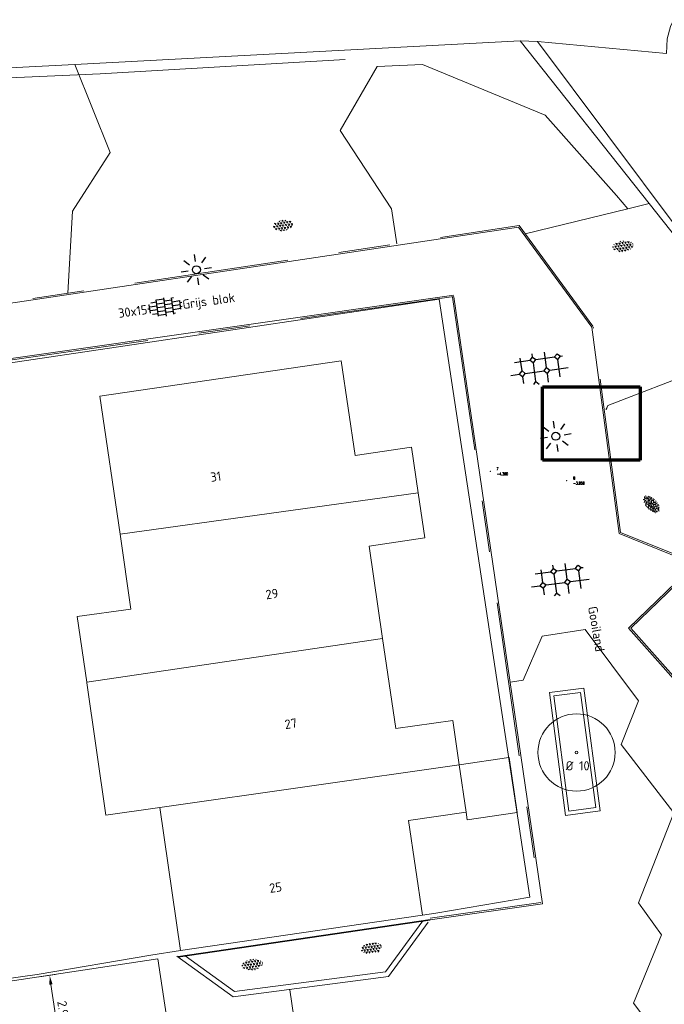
# Model space of a CAD drawing. Header units: metres. Extents: x 102746 to 103541, y 468531 to 469408.
# Tile 68 of 87: x 103062 to 103087, y 469107 to 469145. Entities that reach past the tile are written whole.
import ezdxf
from ezdxf.enums import TextEntityAlignment as Align

# ---------------------------------------------------------------- set-up
doc = ezdxf.new("R2010")
doc.units = ezdxf.units.M
doc.linetypes.add('VH-OPSLUITBAND_60X200', pattern=[12, 6, -2, 2, -2])
doc.linetypes.add('VH-TROTTOIRBAND_130-150', pattern=[15, 5, -2, 2, -2, 2, -2])
doc.layers.get('0').update_dxf_attribs({"lineweight": 25})
for name, color, linetype, lineweight in [('B-RO-GR-BOOM-G', 90, 'Continuous', 13), ('B-RO-GR-BOOM_BOOM_10 CM-S', 90, 'Continuous', 25), ('B-RO-GR-GRAS-S', 60, 'Continuous', 25), ('B-RO-GR-SIERPLANTSOEN-S', 90, 'Continuous', 25), ('B-RO-IE-MEUBILAIR_WEGMEUBILAIR-S', 7, 'Continuous', 25), ('B-RO-OB-BESCHOEIING-G', 7, 'OB-BESCHOEIING', 18), ('B-RO-OG-BEBOUWING-G', 7, 'Continuous', 35), ('B-RO-OG-BGT-G', 253, 'Continuous', 13), ('B-RO-VH-KANTOPSLUITING_ACHTERKANTBAND-G', 253, 'Continuous', 18), ('B-RO-VH-KANTOPSLUITING_OPSLUITBAND_60X200-G', 150, 'VH-OPSLUITBAND_60X200', 18), ('B-RO-VH-KANTOPSLUITING_TROTTOIRBAND_130 150-G', 84, 'VH-TROTTOIRBAND_130-150', 18), ('B-RO-VH-VERHARDING-G', 252, 'Continuous', 18), ('B-RO-VH-VERHARDING_BETON-G', 252, 'Continuous', 18), ('B-RO-VH-VERHARDING_SIERBESTRATING-S', 252, 'Continuous', 25), ('B-RO-VH-VERHARDING_TEGEL_BETON-S', 252, 'Continuous', 25), ('CALQUE_PTTOPO_ALT', 7, 'Continuous', 0), ('CALQUE_PTTOPO_MAT', 7, 'Continuous', 0), ('PTTOPO', 7, 'Continuous', 0), ('X-XX-AL-M', 7, 'Continuous', 18), ('X-XX-AL-T18', 7, 'Continuous', 18), ('X-XX-AL-VERWIJZING_LAYOUT-G', 220, 'Continuous', 70)]:
    doc.layers.add(name, color=color, linetype=linetype, lineweight=lineweight)
doc.styles.add('NLCS-ISO', font='txt')
doc.styles.add('NLCS-ISO-M200-T18', font='txt', dxfattribs={"height": 0.36})
doc.styles.add('Style-STANDARD', font='STANDARD.shx')
doc.linetypes.add('OB-BESCHOEIING', pattern='A,30,-5,[1,NLCS.shx,S=1,R=0,X=0,Y=0],-5', length=40)
doc.dimstyles.new('NLCS-M200-T18-PIJL_L2_H1', dxfattribs={"dimscale": 0.2, "dimtxt": 2.5, "dimasz": 1.8, "dimexe": 2, "dimexo": 2, "dimgap": 0.7, "dimtad": 1, "dimzin": 0, "dimdsep": 46, "dimtxsty": 'NLCS-ISO-M200-T18', "dimcen": 0, "dimdle": 2, "dimclrd": 256, "dimclre": 256, "dimclrt": 256, "dimadec": 1, "dimazin": 0, "dimtfac": 1, "dimtdec": 3, "dimtofl": 0, "dimtmove": 0, "dimatfit": 3, "dimfxl": 2, "dimfxlon": 1, "dimtfillclr": 256, "dimtolj": 1, "dimtzin": 0, "dimlwd": -1, "dimlwe": -1, "dimarcsym": 0})
picture_1 = doc.add_image_def('image1.jpg', size_in_pixel=(640, 481))

# ---------------------------------------------------------------- blocks, each defined once
blk = doc.blocks.new('B-SIE-WEG_LICHTMAST_SPOT-SO')
for p, q in [((-2.121320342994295, 2.121320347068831), (-1.148881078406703, 1.148881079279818)), ((-8.731149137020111e-10, 1.624763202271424), (-2.91038304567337e-10, 3.000000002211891)), ((1.148881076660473, 1.148881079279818), (2.121320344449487, 2.121320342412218)), ((-3.000000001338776, 4.656612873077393e-09), (-1.624763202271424, 2.328306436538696e-09)), ((-2.121320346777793, -2.121320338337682), (-1.148881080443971, -1.148881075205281)), ((-3.783497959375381e-09, -2.999999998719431), (-2.91038304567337e-09, -1.624763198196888)), ((1.148881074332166, -1.148881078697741), (2.12132034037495, -2.121320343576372)), ((1.624763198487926, -1.746229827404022e-09), (2.99999999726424, -1.164153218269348e-09))]:
    blk.add_line(p, q)
blk.add_circle((0, 0), 0.7698654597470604)
at = {"style": 'NLCS-ISO'}
blk.add_attdef('TYPE', text='', height=1.8, dxfattribs=at).set_placement((-2.91038304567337e-10, 3.000000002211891), align=Align.BOTTOM_CENTER)
blk = doc.blocks.new('SVH-TEGEL_300X150_DUN_HALFST_KL-SO')
for p, q in [((-3, 5.551115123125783e-16), (-3.39489953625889, 4.089693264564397e-16)), ((-3, 0.7500000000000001), (-3.08021532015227, 0.7500000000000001)), ((-3, -0.8349495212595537), (-3, 0.8349495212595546)), ((-1.500000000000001, 0.3750000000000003), (-3.000000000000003, 0.3750000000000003)), ((-1.500000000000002, 1.125), (-2.634521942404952, 1.125)), ((-1.5, -1.600165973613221), (-1.5, 1.600165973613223)), ((-1.110223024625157e-15, 1.5), (-1.500000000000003, 1.5)), ((0, 0.7499999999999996), (-1.500000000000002, 0.7499999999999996)), ((0, 0), (-1.500000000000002, 0)), ((0, -1.78372119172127), (0, 1.78372119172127)), ((1.499999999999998, 1.124999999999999), (-2.220446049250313e-15, 1.125)), ((1.499999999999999, 0.3749999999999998), (-2.220446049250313e-15, 0.3749999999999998)), ((1.499999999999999, -1.600165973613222), (1.5, 1.600165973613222)), ((1.837083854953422, 1.5), (1.499999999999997, 1.5)), ((2.999999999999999, 0.7499999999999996), (1.499999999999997, 0.7499999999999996)), ((3, -0.8349495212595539), (3, 0.8349495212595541)), ((3.319026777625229, 0.3749999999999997), (2.999999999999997, 0.3749999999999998)), ((-3, -0.7499999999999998), (-3.08021532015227, -0.7499999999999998)), ((-1.500000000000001, -0.3749999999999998), (-3.000000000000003, -0.3749999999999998)), ((-1.5, -1.125), (-2.63452194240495, -1.125)), ((0, -0.7500000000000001), (-1.500000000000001, -0.7500000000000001)), ((0, -1.5), (-1.500000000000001, -1.5)), ((1.499999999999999, -0.3750000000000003), (-2.220446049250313e-15, -0.3749999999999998)), ((1.499999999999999, -1.125), (-3.33066907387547e-15, -1.125)), ((2.999999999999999, -5.551115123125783e-16), (1.499999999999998, -5.551115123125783e-16)), ((2.999999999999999, -0.7500000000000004), (1.499999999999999, -0.7500000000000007)), ((1.83708385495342, -1.5), (1.499999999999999, -1.5)), ((3.319026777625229, -0.3750000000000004), (2.999999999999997, -0.3750000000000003))]:
    blk.add_line(p, q)
at = {"style": 'NLCS-ISO'}
blk.add_attdef('FORMAAT', text='', height=1.8, dxfattribs=at).set_placement((-3.49489953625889, 3.323979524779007e-16), align=Align.MIDDLE_RIGHT)
blk.add_attdef('KLEUR', text='', height=1.8, dxfattribs=at).set_placement((3.419026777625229, -1.24425387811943e-15), align=Align.MIDDLE_LEFT)
at = {"style": 'NLCS-ISO', "flags": 1}
blk.add_attdef('FUNCTIE', text='', height=1.8, dxfattribs=at).set_placement((0.1159930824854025, -3.584775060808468), align=Align.MIDDLE_CENTER)
blk = doc.blocks.new('*D249')
at = {"layer": 'Defpoints', "color": 0, "transparency": 16777216}
for p in [(103067.6633779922, 469108.5556923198, -3.90340155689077), (103068.105863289, 469105.639066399, -3.90340155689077), (103063.9027549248, 469105.0014070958)]:
    blk.add_point(p, dxfattribs=at)
at = {"layer": 'X-XX-AL-M', "transparency": 16777216}
for p, q in [((103063.6706602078, 469107.9499516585), (103063.0647949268, 469107.8580350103)), ((103063.5142678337, 469107.5621057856), (103063.8487567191, 469105.3573343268)), ((103064.1131455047, 469105.0333257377), (103063.5072802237, 469104.9414090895))]:
    blk.add_line(p, q, dxfattribs=at)
for points in [[(103063.5735890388, 469107.5711054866), (103063.4549466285, 469107.5531060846), (103063.460269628, 469107.9180330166)], [(103063.9080779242, 469105.3663340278), (103063.7894355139, 469105.3483346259), (103063.9027549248, 469105.0014070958)]]:
    blk.add_solid(points, dxfattribs=at)
at = {"layer": 'X-XX-AL-M', "transparency": 16777216, "insert": (103063.9978920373, 469106.5077184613), "char_height": 0.36, "attachment_point": 5, "rotation": 278.6266377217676, "style": 'NLCS-ISO-M200-T18'}
blk.add_mtext('\\A1;2.95', dxfattribs=at)
blk = doc.blocks.new('SGR-BOOM 10')
at = {"layer": 'B-RO-GR-BOOM-G'}
for radius in [1.5, 0.05]:
    blk.add_circle((0.0006134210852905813, -0.0002409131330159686), radius, dxfattribs=at)
at = {"layer": 'X-XX-AL-T18', "insert": (-0.4167809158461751, -0.3367894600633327), "char_height": 0.36, "attachment_point": 1, "style": 'NLCS-ISO-M200-T18'}
blk.add_mtext_dynamic_manual_height_columns('%%C 10', width=1.833884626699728, gutter_width=1.8, heights=[0], dxfattribs=at)
blk = doc.blocks.new('SGR-SIERPLANTSOEN-SO')
at = {"ltscale": 0.1}
h = blk.add_hatch(dxfattribs=at)
h.set_pattern_fill('GR-SIERPLANTSOEN', color=256, scale=0.1, style=0, pattern_type=2)
h.set_pattern_definition([(30, (-2.066961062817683, -1.090504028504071), (0.2886752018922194, 0.4999998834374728), [0.2, -0.8]), (90, (-1.980358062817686, -1.140504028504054), (-0.288675, 0.5), [0.2, -0.8]), (150, (-1.893755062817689, -1.090504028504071), (-0.5773502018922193, 1.165625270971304e-07), [0.2, -0.8])])
edge = h.paths.add_edge_path()
edge.add_ellipse((0, 0), major_axis=(1.980358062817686, 0), ratio=0.5254120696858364, start_angle=0, end_angle=360, ccw=False)
at = {"ltscale": 0.1, "style": 'NLCS-ISO'}
blk.add_attdef('TYPE', text='', height=0.5, dxfattribs=at).set_placement((3.470943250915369, -0.01606055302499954), align=Align.MIDDLE_CENTER)
blk = doc.blocks.new('SVH-SIERBESTRATING_01-SO')
for p, q in [((-3.367013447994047, -0.07165087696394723), (-3.367013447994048, 2.423533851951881)), ((-1.532688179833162, 1.762674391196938), (-0.9670027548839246, 2.328359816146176)), ((-0.9670134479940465, 2.328349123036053), (-0.9670134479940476, 2.982760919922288)), ((-0.9670081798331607, 2.328354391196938), (-0.4013227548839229, 1.7626689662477)), ((1.432986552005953, -0.07165087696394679), (1.432986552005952, 2.961219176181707)), ((3.267322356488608, 1.762674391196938), (3.826666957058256, 2.322018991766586)), ((3.849999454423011, 2.311357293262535), (4.398687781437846, 1.762668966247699)), ((-4.615431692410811, 1.762669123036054), (-1.532713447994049, 1.762669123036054)), ((-1.532688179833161, 1.762674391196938), (-0.9670027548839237, 1.196988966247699)), ((-0.9670134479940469, -2.471650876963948), (-0.9670134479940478, 1.196969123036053)), ((-0.967008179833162, 1.196994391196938), (-0.4013227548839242, 1.762679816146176)), ((-0.4013334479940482, 1.762669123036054), (3.267286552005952, 1.762669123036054)), ((3.267322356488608, 1.762674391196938), (3.833007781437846, 1.196988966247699)), ((3.832986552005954, -2.221008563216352), (3.832986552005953, 1.196969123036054)), ((3.833002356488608, 1.196994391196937), (4.398687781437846, 1.762679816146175)), ((4.398666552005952, 1.762669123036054), (4.777956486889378, 1.762669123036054)), ((-5.66673455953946, -0.6373308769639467), (-3.932713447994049, -0.6373308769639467)), ((-3.932693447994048, -0.6373308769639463), (-3.36700802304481, -0.07164545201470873)), ((-3.932693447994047, -0.6373308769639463), (-3.36700802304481, -1.203016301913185)), ((-3.367013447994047, -0.07165087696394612), (-2.801328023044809, -0.6373363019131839)), ((-3.367013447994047, -1.203010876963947), (-2.801328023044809, -0.6373254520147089)), ((-3.367013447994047, -2.509738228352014), (-3.367013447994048, -1.203030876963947)), ((-2.801333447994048, -0.6373308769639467), (0.8672865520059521, -0.6373308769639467)), ((0.8673170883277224, -0.6373308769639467), (1.43300251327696, -0.07164545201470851)), ((0.8673170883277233, -0.6373308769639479), (1.433002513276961, -1.203016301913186)), ((1.432986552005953, -2.924530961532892), (1.432986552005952, -1.203030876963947)), ((1.432997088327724, -0.07165087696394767), (1.998682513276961, -0.6373363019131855)), ((1.432997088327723, -1.203010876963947), (1.998682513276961, -0.6373254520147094)), ((1.998666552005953, -0.6373308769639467), (5.607970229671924, -0.6373308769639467)), ((-1.453980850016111, -2.95862881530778), (-0.967002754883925, -2.471650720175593)), ((-0.9670081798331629, -2.471656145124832), (-0.4027744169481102, -3.035889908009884))]:
    blk.add_line(p, q)
at = {"style": 'NLCS-ISO'}
blk.add_attdef('FORMAAT', text='', height=1.8, dxfattribs=at).set_placement((-7.295467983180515, 0), align=Align.MIDDLE_RIGHT)
blk.add_attdef('KLEUR', text='', height=1.800000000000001, dxfattribs=at).set_placement((7.072696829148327, 0.09634766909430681), align=Align.MIDDLE_LEFT)
at = {"style": 'NLCS-ISO', "flags": 1}
blk.add_attdef('FUNCTIE', text='', height=1.8, dxfattribs=at).set_placement((0.1159930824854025, -3.584775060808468), align=Align.MIDDLE_CENTER)
blk = doc.blocks.new('SGR-GRAS_01-SO')
at = {"ltscale": 0.1}
for p, q in [((-1.963883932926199, -0.07009183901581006), (-1.976907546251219, 0.003768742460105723)), ((-1.929988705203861, 0.1884380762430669), (-1.925125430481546, 0.244025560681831)), ((-1.893339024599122, 0.2367171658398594), (-1.921057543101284, 0.2527204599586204)), ((-1.667776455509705, 0.02335000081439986), (-1.595332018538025, 0.04276142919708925)), ((-1.595790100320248, 0.240727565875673), (-1.64882310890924, 0.2937605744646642)), ((-1.530182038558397, 0.3157235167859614), (-1.59513394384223, 0.3532235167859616)), ((-1.448094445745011, 0.6444293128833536), (-1.520538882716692, 0.6638407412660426)), ((-1.516706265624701, 0.1869036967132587), (-1.441706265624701, 0.1869036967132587)), ((-1.468505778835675, 0.5757413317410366), (-1.481529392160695, 0.6496019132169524)), ((-1.358436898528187, 0.2062951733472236), (-1.430881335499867, 0.2257066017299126)), ((-1.426759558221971, 0.4761588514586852), (-1.354315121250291, 0.4955702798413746)), ((-1.420534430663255, 0.1307330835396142), (-1.355582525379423, 0.1682330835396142)), ((-1.36865807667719, 0.009476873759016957), (-1.38168169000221, 0.08333745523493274)), ((-1.375079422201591, 0.1056770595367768), (-1.3220464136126, 0.1587100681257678)), ((-1.334450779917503, 0.1112397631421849), (-1.327914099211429, 0.1859543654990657)), ((-1.301832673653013, 0.7612362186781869), (-1.32375157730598, 0.7738911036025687)), ((-1.2843362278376, 0.6840517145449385), (-1.277799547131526, 0.7587663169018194)), ((-1.1670250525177, 0.394729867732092), (-1.231976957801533, 0.4322298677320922)), ((-1.171526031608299, 0.2407275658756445), (-1.22455904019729, 0.2937605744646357)), ((-1.153848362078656, 0.6473139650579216), (-1.206881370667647, 0.7003469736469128)), ((-1.112369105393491, 0.1721709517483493), (-1.039924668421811, 0.1915823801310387)), ((-1.032217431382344, 0.02822351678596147), (-1.097169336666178, 0.06572351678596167)), ((-0.9386756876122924, 0.8402425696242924), (-1.003627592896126, 0.8777425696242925)), ((-0.9684930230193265, 0.5122634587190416), (-0.9154600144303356, 0.5652964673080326)), ((-0.8926870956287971, 0.4956083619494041), (-0.9651315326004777, 0.5150197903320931)), ((-0.9417062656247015, 0.1869036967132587), (-0.8667062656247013, 0.1869036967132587)), ((-0.9225698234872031, 0.4182330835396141), (-0.8576179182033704, 0.4557330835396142)), ((-0.8917062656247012, 0.8119036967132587), (-0.8167062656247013, 0.8119036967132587)), ((-0.8732799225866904, 0.6553100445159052), (-0.8863035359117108, 0.7291706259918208)), ((-0.8030295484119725, 0.05747422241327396), (-0.8754739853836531, 0.07688565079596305)), ((-0.8713522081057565, 0.6249798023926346), (-0.7989077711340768, 0.644391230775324)), ((-0.8038680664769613, 0.4737362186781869), (-0.8688199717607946, 0.5112362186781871)), ((-0.7472619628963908, 0.2407275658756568), (-0.800294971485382, 0.293760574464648)), ((-0.7734322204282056, 0.0890455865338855), (-0.786455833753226, 0.1629061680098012)), ((-0.7295842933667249, 0.6473139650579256), (-0.7826173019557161, 0.7003469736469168)), ((-0.738912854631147, 0.03404145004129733), (-0.7323761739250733, 0.1087560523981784)), ((-0.6690604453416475, 0.107229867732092), (-0.734012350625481, 0.1447298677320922)), ((-0.6887983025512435, 0.606853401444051), (-0.6822616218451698, 0.6815680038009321)), ((-0.5755187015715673, 0.9192489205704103), (-0.6404706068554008, 0.9567489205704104)), ((-0.5619066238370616, 0.9188498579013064), (-0.5088736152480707, 0.9718828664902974)), ((-0.5569617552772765, 0.3209919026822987), (-0.4845173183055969, 0.3404033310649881)), ((-0.4407110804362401, 0.5527425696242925), (-0.5056629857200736, 0.5902425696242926)), ((-0.4269372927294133, 0.7849215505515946), (-0.4993817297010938, 0.8043329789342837)), ((-0.4246052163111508, 0.7057330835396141), (-0.3596533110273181, 0.743233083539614)), ((-0.3372797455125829, 0.3467874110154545), (-0.4097241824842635, 0.3661988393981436)), ((-0.3229978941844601, 0.2407275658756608), (-0.3760309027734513, 0.293760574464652)), ((-0.305903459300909, 0.186236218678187), (-0.3708553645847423, 0.2237362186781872)), ((-0.3667062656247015, 0.1869036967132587), (-0.2917062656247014, 0.1869036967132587)), ((-0.305320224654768, 0.6473139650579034), (-0.3583532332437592, 0.7003469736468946)), ((-0.3167062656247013, 0.8119036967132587), (-0.2417062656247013, 0.8119036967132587)), ((-0.3159448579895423, 0.773800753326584), (-0.2435004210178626, 0.7932121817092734)), ((-0.278054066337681, 0.7348787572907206), (-0.2910776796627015, 0.8087393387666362)), ((-0.2123617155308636, 0.998255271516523), (-0.2688534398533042, 1.03087078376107)), ((-0.2425713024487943, 0.01700400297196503), (-0.1701268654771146, 0.03641543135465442)), ((-0.1782063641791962, 0.1686142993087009), (-0.1912299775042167, 0.2424748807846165)), ((-0.1433749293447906, -0.04315686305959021), (-0.1368382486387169, 0.03155773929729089)), ((-0.07755409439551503, 0.6317489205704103), (-0.1425059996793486, 0.6692489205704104)), ((-0.09326037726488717, 0.5296550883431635), (-0.08672369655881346, 0.6043696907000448)), ((-0.08460954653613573, 0.1587100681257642), (-0.03157653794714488, 0.2117430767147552)), ((-0.06880394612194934, 0.1894672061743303), (-0.003852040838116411, 0.2269672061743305)), ((0.05725352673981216, 0.2652425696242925), (-0.007698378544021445, 0.3027425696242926)), ((-0.001554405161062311, 0.4698128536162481), (0.07089003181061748, 0.4892242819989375)), ((0.1012661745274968, 0.2407275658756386), (0.04823316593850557, 0.2937605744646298)), ((0.128470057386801, 0.6361005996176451), (0.05602562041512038, 0.6555120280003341)), ((0.1189438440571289, 0.6473139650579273), (0.06591083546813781, 0.7003469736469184)), ((0.07335939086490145, 0.9932330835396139), (0.1383112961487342, 1.030733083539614)), ((0.2181276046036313, 0.1979664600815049), (0.1456831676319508, 0.217377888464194)), ((0.2082937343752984, 0.1869036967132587), (0.2832937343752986, 0.1869036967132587)), ((0.2856028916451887, 0.7107552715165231), (0.2206509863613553, 0.7482552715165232)), ((0.2394624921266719, 0.9226217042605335), (0.3119069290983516, 0.9420331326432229)), ((0.2582937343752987, 0.8119036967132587), (0.3332937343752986, 0.8119036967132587)), ((0.3171717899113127, 0.8144474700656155), (0.3041481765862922, 0.888308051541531)), ((0.3128360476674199, 0.1658249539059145), (0.3852804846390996, 0.1852363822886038)), ((0.3219768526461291, 0.565296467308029), (0.37500986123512, 0.61832947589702)), ((0.4204105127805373, 0.3442489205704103), (0.3554586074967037, 0.3817489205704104)), ((0.4170194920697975, 0.2481830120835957), (0.403995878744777, 0.3220435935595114)), ((0.4291606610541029, 0.4769672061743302), (0.4941125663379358, 0.5144672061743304)), ((0.5255302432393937, 0.2407275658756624), (0.4724972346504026, 0.2937605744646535)), ((0.5432079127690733, 0.6473139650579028), (0.4901749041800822, 0.700346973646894)), ((0.5552181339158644, -0.02225743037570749), (0.4902662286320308, 0.01524256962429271)), ((0.5022775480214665, 0.4524567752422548), (0.5088142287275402, 0.5271713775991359)), ((0.5942198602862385, 0.9254137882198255), (0.521775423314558, 0.9448252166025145)), ((0.5538529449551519, 0.6186338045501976), (0.6262973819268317, 0.638045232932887)), ((0.6487598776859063, 0.7897616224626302), (0.5838079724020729, 0.8272616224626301)), ((0.6838774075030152, 0.4872796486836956), (0.6114329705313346, 0.5066910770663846)), ((0.7735349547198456, 0.04914550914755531), (0.701090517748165, 0.06855693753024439)), ((0.7835674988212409, 0.4232552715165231), (0.7186155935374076, 0.4607552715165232)), ((0.7832937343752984, 0.1869036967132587), (0.8582937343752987, 0.1869036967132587)), ((0.8332937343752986, 0.8119036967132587), (0.9082937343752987, 0.8119036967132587)), ((0.9183751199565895, 0.05674892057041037), (0.853423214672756, 0.09424892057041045)), ((0.8682433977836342, 0.3146459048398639), (0.9406878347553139, 0.3340573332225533)), ((0.9497943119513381, 0.240727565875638), (0.896761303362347, 0.2937605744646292)), ((0.9123976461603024, 0.8940161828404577), (0.9069385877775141, 0.9249760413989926)), ((0.9674719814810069, 0.6473139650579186), (0.9144389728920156, 0.7003469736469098)), ((0.9271252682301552, 0.7644672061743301), (0.992077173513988, 0.8019672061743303)), ((1.011916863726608, 0.8687679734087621), (0.946964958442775, 0.9062679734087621)), ((1.012245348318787, 0.3277517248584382), (0.9992217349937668, 0.4016123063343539)), ((1.149627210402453, 0.7765928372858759), (1.077182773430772, 0.796004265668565)), ((1.146724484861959, 0.5022616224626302), (1.081772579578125, 0.5397616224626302)), ((1.097815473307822, 0.3752584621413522), (1.104352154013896, 0.4499730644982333)), ((1.109260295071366, 0.767454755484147), (1.181704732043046, 0.7868661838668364)), ((1.239284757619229, 0.338458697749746), (1.166840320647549, 0.357870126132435)), ((1.18263385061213, 0.01065800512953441), (1.255078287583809, 0.0300694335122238)), ((1.205860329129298, 0.2117430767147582), (1.258893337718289, 0.2647760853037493)), ((1.281532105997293, 0.1357552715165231), (1.21658020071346, 0.1732552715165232)), ((1.282926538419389, 0.2482013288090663), (1.347878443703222, 0.2857013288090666)), ((1.374058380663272, 0.2407275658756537), (1.32102537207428, 0.2937605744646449)), ((1.391736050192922, 0.6473139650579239), (1.338703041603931, 0.7003469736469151)), ((1.358293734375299, 0.1869036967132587), (1.433293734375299, 0.1869036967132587)), ((1.423650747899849, 0.4634668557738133), (1.496095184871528, 0.4828782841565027)), ((1.509881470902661, 0.5812679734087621), (1.444929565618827, 0.6187679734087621)), ((1.644689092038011, 0.2147616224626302), (1.579737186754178, 0.2522616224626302)), ((1.607471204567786, 0.4073204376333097), (1.594447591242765, 0.4811810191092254)), ((1.693353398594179, 0.2980601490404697), (1.699890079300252, 0.3727747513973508)), ((1.794692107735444, 0.1896377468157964), (1.722247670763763, 0.2090491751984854)), ((1.738041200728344, 0.1594789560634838), (1.810485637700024, 0.1788903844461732)), ((1.798322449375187, 0.240727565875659), (1.745289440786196, 0.2937605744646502)), ((1.933293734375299, 0.1869036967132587), (1.948146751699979, 0.1869036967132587)), ((-1.918499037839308, -0.1567669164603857), (-1.853547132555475, -0.1192669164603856)), ((-1.824186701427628, -0.08301801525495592), (-1.896631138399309, -0.06360658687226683)), ((-1.758531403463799, -0.1297891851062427), (-1.823483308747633, -0.0922891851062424)), ((-1.781665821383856, -0.300909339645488), (-1.728632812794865, -0.247876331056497)), ((-1.623723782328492, -0.4962955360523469), (-1.688675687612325, -0.4587955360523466)), ((-1.631145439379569, -0.572445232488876), (-1.68417844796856, -0.5194122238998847)), ((-1.613467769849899, -0.1658588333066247), (-1.666500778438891, -0.1128258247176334)), ((-1.566706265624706, -0.4380963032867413), (-1.491706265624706, -0.4380963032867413)), ((-1.535305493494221, -0.6572178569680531), (-1.497745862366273, -0.6355327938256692)), ((-1.395374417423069, -0.05078283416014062), (-1.460326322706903, -0.01328283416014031)), ((-1.384565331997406, -0.4615721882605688), (-1.378028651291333, -0.3868575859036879)), ((-1.353386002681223, -0.2806378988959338), (-1.280941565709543, -0.2612264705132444)), ((-1.268779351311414, -0.2318389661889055), (-1.341223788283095, -0.2124275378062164)), ((-1.260566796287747, -0.4172891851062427), (-1.32551870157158, -0.3797891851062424)), ((-1.268810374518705, -0.5567875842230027), (-1.281833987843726, -0.4829270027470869)), ((-1.206881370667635, -0.5724452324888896), (-1.259914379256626, -0.5194122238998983)), ((-1.179121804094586, -0.6699731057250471), (-1.251566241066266, -0.650561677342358)), ((-1.189203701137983, -0.1658588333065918), (-1.242236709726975, -0.1128258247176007)), ((-1.125759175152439, -0.7837955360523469), (-1.190711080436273, -0.7462955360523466)), ((-1.064733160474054, -0.3855327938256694), (-0.9997812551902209, -0.3480327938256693)), ((-1.038995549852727, -0.5846257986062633), (-0.9665511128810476, -0.5652143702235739)), ((-0.991706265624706, -0.4380963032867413), (-0.9167062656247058, -0.4380963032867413)), ((-0.8974098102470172, -0.3382828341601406), (-0.9623617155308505, -0.3007828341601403)), ((-0.8977823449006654, -0.6544627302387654), (-0.8447493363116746, -0.6014297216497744)), ((-0.8361067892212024, -0.9432198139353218), (-0.8533279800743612, -0.9259986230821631)), ((-0.7826173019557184, -0.5724452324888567), (-0.8356503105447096, -0.5194122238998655)), ((-0.7626021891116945, -0.7047891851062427), (-0.8275540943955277, -0.6672891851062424)), ((-0.7649396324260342, -0.1658588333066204), (-0.8179726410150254, -0.1128258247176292)), ((-0.7979786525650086, -0.1318169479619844), (-0.7255342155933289, -0.112405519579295)), ((-0.7890274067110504, -0.5387705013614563), (-0.7824907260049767, -0.4640558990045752)), ((-0.7133720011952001, -0.3806599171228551), (-0.7858164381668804, -0.361248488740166)), ((-0.7246050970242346, -0.8886136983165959), (-0.6521606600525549, -0.8692022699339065)), ((-0.7089318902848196, -0.9017986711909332), (-0.6439799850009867, -0.864298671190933)), ((-0.6237144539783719, -0.8187940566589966), (-0.6961588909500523, -0.7993826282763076)), ((-0.6735845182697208, -0.4772188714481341), (-0.6866081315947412, -0.4033582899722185)), ((-0.534252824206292, -0.2592764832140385), (-0.5992047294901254, -0.2217764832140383)), ((-0.5823747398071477, -0.9944952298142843), (-0.5867604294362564, -0.9696227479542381)), ((-0.5667685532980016, -0.09803279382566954), (-0.5018166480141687, -0.0605327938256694)), ((-0.4911959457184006, -0.2478763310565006), (-0.4381629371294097, -0.1948433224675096)), ((-0.483588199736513, -0.4358048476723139), (-0.4111437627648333, -0.4163934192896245)), ((-0.3994452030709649, -0.6257828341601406), (-0.4643971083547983, -0.5882828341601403)), ((-0.3760309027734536, -0.9790316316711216), (-0.4290639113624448, -0.9259986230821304)), ((-0.416706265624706, -0.4380963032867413), (-0.3417062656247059, -0.4380963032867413)), ((-0.3583532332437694, -0.5724452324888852), (-0.4113862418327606, -0.519412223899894)), ((-0.3406755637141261, -0.1658588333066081), (-0.3937085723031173, -0.1128258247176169)), ((-0.2646375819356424, -0.9922891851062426), (-0.3295894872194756, -0.9547891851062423)), ((-0.2476221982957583, -0.09134672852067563), (-0.3200666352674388, -0.07193530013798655)), ((-0.1710958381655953, -0.180270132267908), (-0.2360477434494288, -0.1427701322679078)), ((-0.1579646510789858, -0.5294808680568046), (-0.2304090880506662, -0.5100694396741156)), ((-0.2109672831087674, -0.6142986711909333), (-0.1460153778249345, -0.5767986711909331)), ((-0.193489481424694, -0.6159688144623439), (-0.1869528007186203, -0.5412542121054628)), ((-0.1691977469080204, -0.7397927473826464), (-0.09675330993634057, -0.720381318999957)), ((-0.06830710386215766, -0.9676150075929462), (-0.1407515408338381, -0.9482035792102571)), ((-0.03628821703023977, -0.5467764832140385), (-0.1012401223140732, -0.5092764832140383)), ((-0.07835866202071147, -0.3976501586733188), (-0.09138227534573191, -0.3237895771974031)), ((-0.01389886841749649, -1.008016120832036), (0.03913414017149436, -0.9549831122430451)), ((0.04823316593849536, -0.9790316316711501), (-0.004799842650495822, -0.925998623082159)), ((0.02148904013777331, -0.9639146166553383), (0.008465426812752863, -0.8900540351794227)), ((0.0659108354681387, -0.5724452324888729), (0.01287782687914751, -0.5194122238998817)), ((0.08358850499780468, -0.1658588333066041), (0.0305554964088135, -0.1128258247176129)), ((0.09851940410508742, -0.9132828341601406), (0.03356749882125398, -0.8757828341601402)), ((0.07181915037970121, -0.2869838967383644), (0.1442635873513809, -0.2675724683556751)), ((0.1920611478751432, -0.101263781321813), (0.1271092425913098, -0.06376378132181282)), ((0.1582937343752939, -0.4380963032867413), (0.2332937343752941, -0.4380963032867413)), ((0.1721150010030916, -1.036566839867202), (0.217637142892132, -1.024369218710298)), ((0.307785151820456, -0.2401676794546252), (0.2353407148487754, -0.2207562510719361)), ((0.326868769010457, -0.467770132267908), (0.2619168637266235, -0.4302701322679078)), ((0.2869973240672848, -0.3267986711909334), (0.3519492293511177, -0.2892986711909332)), ((0.3974426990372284, -0.6783018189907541), (0.324998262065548, -0.6588903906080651)), ((0.3862096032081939, -0.590971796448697), (0.4586540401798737, -0.5715603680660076)), ((0.3926875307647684, -0.6014297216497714), (0.4457205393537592, -0.5483967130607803)), ((0.4616763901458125, -0.8342764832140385), (0.3967244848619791, -0.7967764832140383)), ((0.4020484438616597, -0.6931671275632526), (0.4085851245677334, -0.6184525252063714)), ((0.4724972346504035, -0.9790316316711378), (0.4194642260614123, -0.9259986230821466)), ((0.4901749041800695, -0.5724452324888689), (0.4371418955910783, -0.5194122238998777)), ((0.4521629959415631, -0.1203551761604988), (0.4586996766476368, -0.04564057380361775)), ((0.5078525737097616, -0.1658588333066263), (0.4548195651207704, -0.1128258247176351)), ((0.5168671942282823, -0.3180814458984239), (0.5038435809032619, -0.2442208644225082)), ((0.6167148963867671, -0.8843459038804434), (0.6036912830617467, -0.8104853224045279)), ((0.6900257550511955, -0.388763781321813), (0.6250738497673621, -0.3512637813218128)), ((0.6272265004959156, -0.138162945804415), (0.6996709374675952, -0.1187515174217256)), ((0.6427985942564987, -0.8430645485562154), (0.7077504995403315, -0.8055645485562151)), ((0.7006000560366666, -0.8949596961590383), (0.7730444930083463, -0.875548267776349)), ((0.7332937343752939, -0.4380963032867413), (0.8082937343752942, -0.4380963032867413)), ((0.8248333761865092, -0.755270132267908), (0.7598814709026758, -0.7177701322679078)), ((0.7849619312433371, -0.03929867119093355), (0.84991383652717, -0.001798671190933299)), ((0.8631925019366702, -0.3889886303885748), (0.7907480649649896, -0.3695772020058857)), ((0.7992739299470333, -0.1948433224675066), (0.852306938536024, -0.1418103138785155)), ((0.8560084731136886, -0.9382788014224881), (0.8437282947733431, -0.9259986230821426)), ((0.9144389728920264, -0.5724452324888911), (0.8614059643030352, -0.5194122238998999)), ((0.9321166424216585, -0.1658588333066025), (0.8790836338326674, -0.1128258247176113)), ((0.9528500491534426, -0.8271227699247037), (0.8804056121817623, -0.8077113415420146)), ((0.9416169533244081, -0.4421508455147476), (1.014061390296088, -0.4227394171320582)), ((1.053182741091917, -0.3097574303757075), (0.988230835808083, -0.2722574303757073)), ((0.9975863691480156, -0.7703654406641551), (1.004123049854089, -0.695650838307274)), ((1.047700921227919, -0.1975534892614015), (1.054237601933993, -0.1228388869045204)), ((1.112093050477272, -0.2385127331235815), (1.099069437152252, -0.1646521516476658)), ((1.187990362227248, -0.676263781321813), (1.123038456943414, -0.6387637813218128)), ((1.140763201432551, -0.5555645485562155), (1.205715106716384, -0.5180645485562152)), ((1.211940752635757, -0.804777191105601), (1.198917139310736, -0.7309166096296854)), ((1.256007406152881, -0.7461387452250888), (1.328451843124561, -0.7267273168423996)), ((1.32894230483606, -0.09967544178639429), (1.256497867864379, -0.0802640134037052)), ((1.338703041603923, -0.5724452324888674), (1.285670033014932, -0.5194122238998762)), ((1.356380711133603, -0.1658588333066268), (1.303347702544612, -0.1128258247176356)), ((1.308293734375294, -0.4380963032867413), (1.383293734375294, -0.4380963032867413)), ((1.418599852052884, -0.5378095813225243), (1.346155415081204, -0.5183981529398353)), ((1.416339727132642, -0.2307510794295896), (1.351387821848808, -0.1932510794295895)), ((1.551147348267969, -0.5972574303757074), (1.486195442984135, -0.5597574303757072)), ((1.497024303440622, -0.2933298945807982), (1.569468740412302, -0.2739184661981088)), ((1.638727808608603, -0.2680645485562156), (1.703679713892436, -0.2305645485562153)), ((1.643238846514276, -0.2747518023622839), (1.649775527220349, -0.2000372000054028)), ((1.684164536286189, -0.5473895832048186), (1.736190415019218, -0.4953637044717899)), ((1.70731890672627, -0.1589440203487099), (1.69429529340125, -0.08508343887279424)), ((1.71280390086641, -0.5222820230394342), (1.709934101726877, -0.5194122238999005)), ((1.779496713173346, -0.1517447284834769), (1.714544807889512, -0.1142447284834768)), ((1.780644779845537, -0.1658588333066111), (1.727611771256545, -0.1128258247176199)), ((1.884349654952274, -0.2484963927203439), (1.811905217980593, -0.2290849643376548))]:
    blk.add_line(p, q, dxfattribs=at)
at = {"ltscale": 0.1, "style": 'NLCS-ISO'}
blk.add_attdef('TYPE', text='', height=0.5, dxfattribs=at).set_placement((3.470943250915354, -0.01606055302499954), align=Align.MIDDLE_CENTER)
blk = doc.blocks.new('PTTOPO')
at = {"layer": 'PTTOPO'}
blk.add_point((0, 0), dxfattribs=at)
at = {"layer": 'CALQUE_PTTOPO_ALT', "style": 'Style-STANDARD', "width": 0.8}
blk.add_attdef('ALT', text='', height=0.09999999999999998, dxfattribs=at).set_placement((0.25, -0.1), align=Align.MIDDLE_LEFT)
at = {"layer": 'CALQUE_PTTOPO_MAT', "style": 'Style-STANDARD', "width": 0.8}
blk.add_attdef('MAT', text='', height=0.09999999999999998, dxfattribs=at).set_placement((0.25, 0.1), align=Align.MIDDLE_LEFT)

msp = doc.modelspace()

# ---------------------------------------------------------------- linework, layer by layer
at = {"layer": 'B-RO-OB-BESCHOEIING-G', "linetype": 'Continuous', "elevation": -4.3128025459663}
msp.add_lwpolyline([(102978.389099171, 469133.150305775), (102994.268970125, 469135.425230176), (103014.755194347, 469138.443682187), (103036.614657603, 469141.042673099), (103049.845862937, 469142.2283642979), (103065.426785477, 469142.9178755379), (103074.936285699, 469143.476155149)], dxfattribs=at)
at = {"layer": 'B-RO-OG-BEBOUWING-G', "linetype": 'Continuous', "elevation": -3.26396906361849}
msp.add_lwpolyline([(103078.2345782, 469110.0733297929), (103068.456490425, 469108.636579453)], dxfattribs=at)
at = {"layer": 'B-RO-OG-BGT-G', "color": 252, "flags": 128}
for points in [[(102965.225, 469130.827), (102974.715, 469132.116), (103000, 469136.572), (103006.352, 469137.64), (103014.553, 469138.691), (103034.898, 469141.074), (103054.502, 469142.905), (103059.628, 469143.027), (103064.443, 469143.282), (103081.723, 469144.195), (103082.401, 469144.163), (103087.398, 469143.697), (103087.43, 469144.277), (103087.556, 469144.747), (103087.763, 469145.188)], [(103076.9328099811, 469136.3102796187), (103076.732, 469137.675), (103074.739, 469140.715), (103076.171, 469143.199), (103077.929, 469143.281), (103080.095, 469142.377), (103082.694, 469141.315), (103085.467, 469138.192), (103085.909, 469137.673), (103086.734, 469137.874), (103081.723, 469144.195), (103064.443, 469143.282), (103065.816, 469139.86), (103064.344, 469137.58), (103064.1698487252, 469134.3998865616)], [(103087.398, 469143.697), (103082.401, 469144.163), (103093.319, 469129.567)], [(103064.1698487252, 469134.3998865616), (103064.344, 469137.58), (103065.816, 469139.86), (103064.443, 469143.282), (103059.628, 469143.027), (103054.502, 469142.905), (103054.475, 469142.8), (103050.853, 469142.452), (103052.797, 469139.16), (103054.95, 469134.445), (103055.1448118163, 469133.048998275)], [(103081.9214756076, 469136.7022063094), (103085.909, 469137.673), (103085.467, 469138.192), (103082.694, 469141.315), (103080.095, 469142.377), (103077.929, 469143.281), (103076.171, 469143.199), (103074.739, 469140.715), (103076.732, 469137.675), (103076.9328105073, 469136.3102760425)], [(103085.0657085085, 469129.8912702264), (103085.122, 469130.038), (103088.688, 469131.412), (103090.636, 469132.951), (103086.734, 469137.874), (103085.909, 469137.673), (103081.9214756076, 469136.7022063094)], [(103059.179, 469107.413), (103062.977, 469107.943), (103067.396, 469108.701), (103068.546, 469108.881), (103067.739, 469114.431), (103065.641, 469114.131), (103064.908, 469119.265), (103064.903, 469119.297), (103064.526, 469121.849), (103066.618, 469122.131), (103066.194, 469125.044), (103065.414, 469130.402), (103074.783, 469131.766), (103075.317, 469128.097), (103077.511, 469128.416), (103077.768, 469126.65), (103078.024, 469124.897), (103075.862, 469124.582), (103076.386, 469120.985), (103076.894, 469117.492), (103079.105, 469117.814), (103079.356, 469116.09), (103079.625, 469114.244), (103077.396, 469113.92), (103077.931, 469110.246), (103078.448, 469110.333), (103082.101, 469110.949), (103078.582, 469134.169), (103053.491, 469130.439)], [(103098.959181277, 469112.9734220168), (103101.246, 469112.617), (103101.474, 469113.262), (103101.266, 469113.262), (103098.31, 469113.75), (103094.133, 469117.767), (103098.978, 469122.09), (103093.319, 469129.567), (103093.286, 469129.554), (103090.636, 469132.951), (103088.688, 469131.412), (103085.122, 469130.038), (103085.0567911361, 469129.8680261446)]]:
    msp.add_lwpolyline(points, dxfattribs=at)
for points in [[(103090.636, 469132.951), (103093.286, 469129.554), (103093.319, 469129.567), (103082.401, 469144.163), (103081.723, 469144.195), (103086.734, 469137.874)], [(103077.768, 469126.65), (103077.511, 469128.416), (103075.317, 469128.097), (103074.783, 469131.766), (103065.414, 469130.402), (103066.194, 469125.044)], [(103066.194, 469125.044), (103066.618, 469122.131), (103064.526, 469121.849), (103064.903, 469119.297), (103076.386, 469120.985), (103075.862, 469124.582), (103078.024, 469124.897), (103077.768, 469126.65)], [(103076.386, 469120.985), (103064.903, 469119.297), (103064.908, 469119.265), (103065.641, 469114.131), (103067.739, 469114.431), (103079.356, 469116.09), (103079.105, 469117.814), (103076.894, 469117.492)], [(103079.356, 469116.09), (103079.625, 469114.244), (103079.667, 469113.953), (103081.603, 469114.235), (103081.292, 469116.372), (103081.279, 469116.37)], [(103077.396, 469113.92), (103079.625, 469114.244), (103079.356, 469116.09), (103067.739, 469114.431), (103068.546, 469108.881), (103077.931, 469110.246)]]:
    msp.add_lwpolyline(points, close=True, dxfattribs=at)
at = {"layer": 'B-RO-VH-KANTOPSLUITING_ACHTERKANTBAND-G', "linetype": 'Continuous'}
for points, elevation in [([(103040.494069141, 469133.4833194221), (103043.77946977, 469136.5430532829), (103052.458269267, 469134.624100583), (103054.595928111, 469134.568303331), (103054.853050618, 469132.944658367), (103081.660350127, 469136.957236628), (103084.499794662, 469133.079787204)], -3.95963282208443), ([(103079.146788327, 469134.322835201), (103053.452006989, 469130.648735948)], -3.90622988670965), ([(103079.156211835, 469134.256597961), (103082.589299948, 469110.6869828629), (103078.2346584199, 469110.0733415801)], -3.93126093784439), ([(103093.92440825, 469116.94040825), (103090.908993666, 469120.04895152), (103088.80874978, 469118.144568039), (103085.932508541, 469121.39503078), (103088.50802789, 469123.880789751), (103085.561878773, 469125.065455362), (103084.499794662, 469133.079787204)], -4.15763688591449)]:
    msp.add_lwpolyline(points, dxfattribs=dict(at, elevation=elevation))
at = {"layer": 'B-RO-VH-KANTOPSLUITING_ACHTERKANTBAND-G', "linetype": 'Continuous', "elevation": -3.81753224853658}
msp.add_lwpolyline([(103084.662265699, 469114.424117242), (103084.070018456, 469118.892690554), (103083.028802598, 469118.76259134), (103083.607986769, 469114.286944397)], close=True, dxfattribs=at)
at = {"layer": 'B-RO-VH-KANTOPSLUITING_ACHTERKANTBAND-G', "elevation": -3.90340155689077, "flags": 128}
msp.add_lwpolyline([(103067.6633779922, 469108.5556923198), (103056.7860121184, 469106.905472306)], dxfattribs=at)
at = {"layer": 'B-RO-VH-KANTOPSLUITING_OPSLUITBAND_60X200-G'}
for points, elevation in [([(103040.4531774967, 469133.5272269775), (103043.7616452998, 469136.6084435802), (103052.4655958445, 469134.6839297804), (103054.6473835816, 469134.6269806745), (103054.9030066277, 469133.012804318), (103081.6873327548, 469137.0219438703), (103084.5482028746, 469133.1152363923)], -3.95963282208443), ([(103079.1552813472, 469134.2634393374), (103053.4605000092, 469130.5893400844)], -3.90622988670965), ([(103079.0968383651, 469134.2479497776), (103082.521238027, 469110.7379846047), (103078.2262861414, 469110.1327545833)], -3.93126093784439), ([(103093.9674748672, 469116.9821846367), (103090.9116670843, 469120.1323686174), (103088.8134375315, 469118.2298116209), (103086.015519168, 469121.3917610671), (103088.6163151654, 469123.9019157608), (103085.616757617, 469125.1080572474), (103084.5592746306, 469133.0876696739)], -4.15763688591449)]:
    msp.add_lwpolyline(points, dxfattribs=dict(at, elevation=elevation))
at = {"layer": 'B-RO-VH-KANTOPSLUITING_TROTTOIRBAND_130 150-G', "elevation": -3.81753224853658}
msp.add_lwpolyline([(103084.8307204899, 469114.2947706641), (103084.1991565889, 469119.059992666), (103082.8607077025, 469118.8927543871), (103083.4784911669, 469114.1188313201)], close=True, dxfattribs=at)
at = {"layer": 'B-RO-VH-VERHARDING-G', "linetype": 'Continuous'}
for points, elevation in [([(103086.778101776, 469102.6288336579), (103086.670294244, 469102.754940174), (103087.570651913, 469104.914445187), (103086.123716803, 469106.839177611), (103087.20591543, 469109.487877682), (103086.315240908, 469110.733383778), (103087.685793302, 469114.2288744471), (103085.648384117, 469116.8774100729), (103086.323149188, 469118.576440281), (103084.244381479, 469121.344712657), (103082.572599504, 469121.086445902), (103081.84689999, 469119.371125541), (103081.346044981, 469119.290803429)], -3.97427009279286), ([(103074.491128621, 469095.696079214), (103072.789876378, 469107.348184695)], -3.90397978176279)]:
    msp.add_lwpolyline(points, dxfattribs=dict(at, elevation=elevation))
at = {"layer": 'B-RO-VH-VERHARDING-G', "elevation": -3.90340155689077, "flags": 128}
msp.add_lwpolyline([(103067.6633779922, 469108.5556923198), (103068.1058632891, 469105.639066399)], dxfattribs=at)
at = {"layer": 'B-RO-VH-VERHARDING_BETON-G', "linetype": 'Continuous', "elevation": -3.88708864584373}
for points in [[(103068.401040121, 469108.664198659), (103070.586405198, 469107.081625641), (103076.608046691, 469107.864393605), (103078.156974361, 469109.977694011)], [(103068.72557259, 469108.6761172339), (103070.6393836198, 469107.2901951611), (103076.4973539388, 469108.0516871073), (103077.9482674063, 469110.0312605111)]]:
    msp.add_lwpolyline(points, dxfattribs=at)

# ---------------------------------------------------------------- block references
at = {"layer": 'B-RO-GR-BOOM_BOOM_10 CM-S'}
msp.add_blockref('SGR-BOOM 10', (103083.9114901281, 469116.5655098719, -3.838), dxfattribs=at)
at = {"layer": 'B-RO-GR-GRAS-S', "xscale": 0.2, "yscale": 0.2, "zscale": 0.2, "rotation": 312.4546711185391}
msp.add_blockref('SGR-GRAS_01-SO', (103086.8240734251, 469126.2085345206), dxfattribs=at)
at = {"layer": 'B-RO-GR-SIERPLANTSOEN-S', "xscale": 0.2000000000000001, "yscale": 0.2000000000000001, "zscale": 0.2000000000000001, "rotation": 8.40720500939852}
for p in [(103072.5122924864, 469137.0217395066), (103085.7174344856, 469136.2203208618), (103075.9570792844, 469108.9660780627), (103071.3380235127, 469108.3331981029)]:
    msp.add_blockref('SGR-SIERPLANTSOEN-SO', p, dxfattribs=at)
at = {"layer": 'B-RO-IE-MEUBILAIR_WEGMEUBILAIR-S'}
for p, xscale, yscale, zscale, rotation in [((103069.1574401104, 469135.3091240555), 0.1999999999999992, 0.1999999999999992, 0.1999999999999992, 278.5129624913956), ((103083.105, 469128.842, -3.947), 0.1999999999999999, 0.1999999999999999, 0.1999999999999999, 98.76892509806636)]:
    msp.add_blockref('B-SIE-WEG_LICHTMAST_SPOT-SO', p, dxfattribs=dict(at, xscale=xscale, yscale=yscale, zscale=zscale, rotation=rotation))
at = {"layer": 'B-RO-VH-VERHARDING_SIERBESTRATING-S', "xscale": 0.2000000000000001, "yscale": 0.2000000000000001, "zscale": 0.2000000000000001, "rotation": 7.749719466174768}
for p in [(103082.4626206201, 469131.4840669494), (103083.268985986, 469123.2737838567)]:
    msp.add_blockref('SVH-SIERBESTRATING_01-SO', p, dxfattribs=at)
at = {"layer": 'B-RO-VH-VERHARDING_TEGEL_BETON-S', "xscale": 0.2, "yscale": 0.2, "zscale": 0.2, "rotation": 7.854351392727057}
msp.add_blockref('SVH-TEGEL_300X150_DUN_HALFST_KL-SO', (103067.9434229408, 469133.8649681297), dxfattribs=at).add_auto_attribs({'FORMAAT': '30x15', 'KLEUR': 'Grijs blok'})
at = {"layer": 'PTTOPO'}
for p, values in [((103080.5613445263, 469127.4809439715, -4.389898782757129), {'ALT': '-4.390', 'MAT': '7'}), ((103083.5340189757, 469127.1176435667, -3.957608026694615), {'ALT': '-3.958', 'MAT': '8'})]:
    msp.add_blockref('PTTOPO', p, dxfattribs=at).add_auto_attribs(values)

# ---------------------------------------------------------------- texts
at = {"layer": 'B-RO-OG-BGT-G', "color": 252, "style": 'NLCS-ISO-M200-T18'}
for s, rotation, p in [('31', 8.3, (103069.911, 469127.278)), ('29', 8.3, (103072.091, 469122.722)), ('Gooiland', 279.7, (103084.683, 469121.361)), ('27', 8.3, (103072.824, 469117.684)), ('25', 8.3, (103072.233, 469111.325))]:
    msp.add_text(s, height=0.36, rotation=rotation, dxfattribs=at).set_placement(p, align=Align.MIDDLE)

# ---------------------------------------------------------------- dimensions: what is measured, and where the dimension line sits
at = {"layer": 'X-XX-AL-M'}
dim = msp.add_aligned_dim(p1=(103067.6633779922, 469108.5556923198, -3.90340155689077), p2=(103068.1058632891, 469105.639066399, -3.90340155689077), distance=-4.251203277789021, dimstyle='NLCS-M200-T18-PIJL_L2_H1', dxfattribs=at)
dim.commit()
dim.dimension.update_dxf_attribs({"geometry": '*D249', "text_midpoint": (103063.9978920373, 469106.5077184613)})

# ---------------------------------------------------------------- pictures from other files: only their frames are drawn
at = {"layer": 'X-XX-AL-VERWIJZING_LAYOUT-G'}
image = msp.add_image(picture_1, insert=(103082.5864819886, 469127.9196439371), size_in_units=(3.7889610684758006, 2.847641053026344), dxfattribs=at)
image.dxf.flags = 7

doc.saveas('drawing.dxf')
